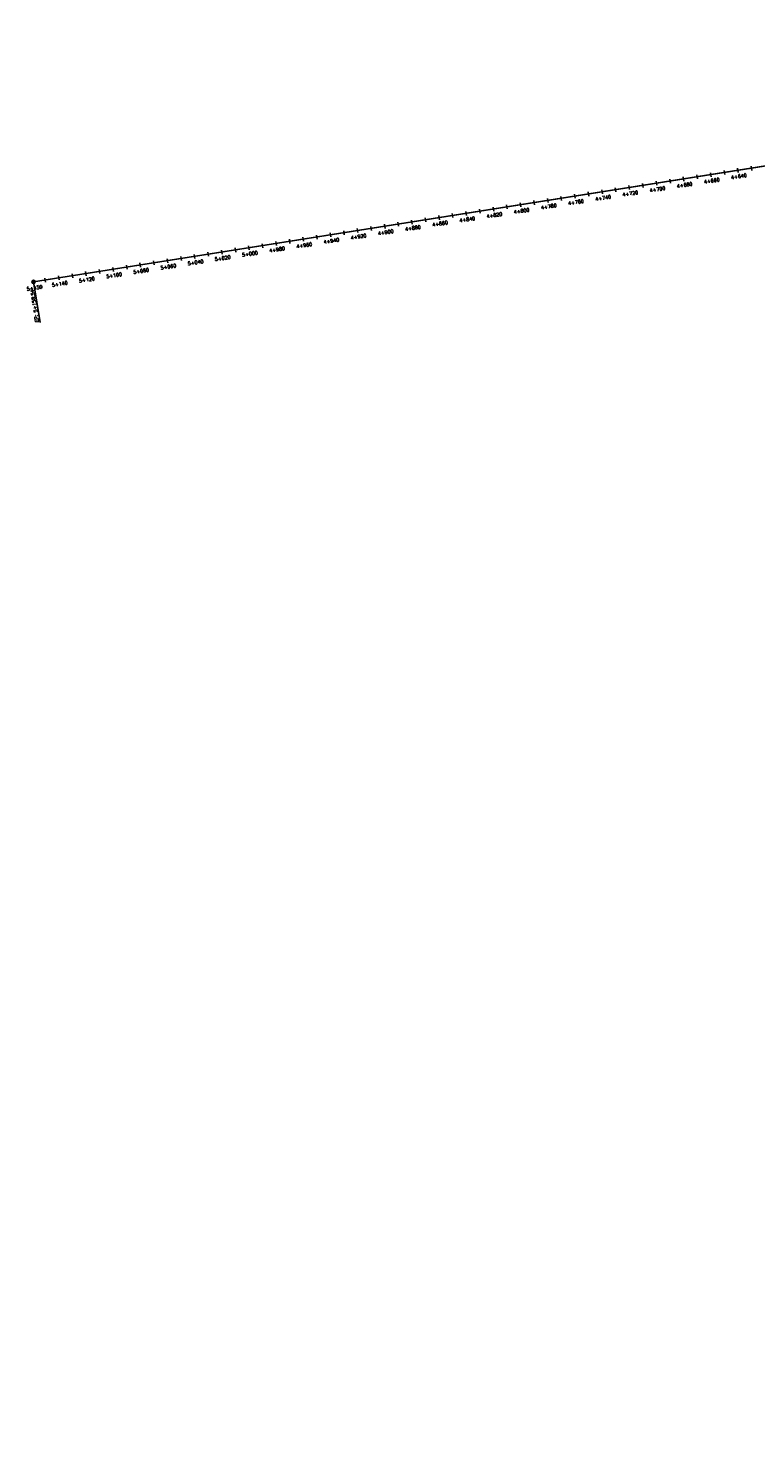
# Model space of a CAD drawing. Header units: metres. Extents: x 1075226 to 1080109, y 1572445 to 1573471.
# Tile 1 of 10: x 1075226 to 1075755, y 1572445 to 1573471. Entities that reach past the tile are written whole.
import ezdxf

# ---------------------------------------------------------------- set-up
doc = ezdxf.new("R2010")
doc.units = ezdxf.units.M
for name, color, linetype in [('C-ROAD-CNTR-N', 92, 'Continuous'), ('C-ROAD-STAN', 11, 'Continuous'), ('C-ROAD-STAN-MAJR', 11, 'Continuous'), ('C-ROAD-STAN-MINR', 11, 'Continuous')]:
    doc.layers.add(name, color=color, linetype=linetype)
doc.styles.get("Standard").update_dxf_attribs({"font": 'simplex.shx'})

# ---------------------------------------------------------------- blocks, each defined once
blk = doc.blocks.new('AeccTickLine')
blk.add_line((0, -0.5), (0, 0.5))
blk = doc.blocks.new('AeccTickCircle')
blk.add_circle((0, 0), 1)

msp = doc.modelspace()

# ---------------------------------------------------------------- linework, layer by layer
at = {"flags": 128}
msp.add_lwpolyline([(1080096, 1573338.1), (1078176.5, 1572444.8), (1076394.5, 1573470.9), (1075229.4, 1573286.5)], dxfattribs=at)
at = {"layer": 'C-ROAD-CNTR-N', "color": 92, "linetype": 'Continuous', "lineweight": -3, "flags": 128}
msp.add_lwpolyline([(1080096, 1573338.1), (1079024.1, 1572839.2, -0.244193), (1077366.4, 1572911.3), (1076945.8, 1573153.5, 0.171517), (1075766.2, 1573371.5), (1075229.4, 1573286.5)], format="xyb", dxfattribs=at)
at = {"layer": 'C-ROAD-STAN', "color": 11, "linetype": 'Continuous', "lineweight": -3}
msp.add_line((1075229.4, 1573286.5), (1075234.1, 1573256.9), dxfattribs=at)

# ---------------------------------------------------------------- block references
at = {"layer": 'C-ROAD-STAN', "color": 11, "linetype": 'Continuous', "lineweight": -3, "xscale": 1.25, "yscale": 1.25, "zscale": 1.25, "rotation": 188.9952043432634}
msp.add_blockref('AeccTickCircle', (1075229.4, 1573286.5), dxfattribs=at)
at = {"layer": 'C-ROAD-STAN-MAJR', "color": 11, "linetype": 'Continuous', "lineweight": -3, "xscale": 3, "yscale": 3, "zscale": 3, "rotation": 188.9952043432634}
for p in [(1075741.5, 1573367.6), (1075682.3, 1573358.2), (1075702, 1573361.3), (1075721.8, 1573364.4), (1075603.3, 1573345.7), (1075623, 1573348.8), (1075642.8, 1573351.9), (1075662.5, 1573355.1), (1075544, 1573336.3), (1075563.8, 1573339.4), (1075583.5, 1573342.5), (1075484.7, 1573326.9), (1075504.5, 1573330), (1075524.2, 1573333.2), (1075405.7, 1573314.4), (1075425.5, 1573317.5), (1075445.2, 1573320.7), (1075465, 1573323.8), (1075346.5, 1573305), (1075366.2, 1573308.1), (1075386, 1573311.3), (1075287.2, 1573295.6), (1075307, 1573298.8), (1075326.7, 1573301.9), (1075229.4, 1573286.5), (1075247.7, 1573289.4), (1075267.4, 1573292.5)]:
    msp.add_blockref('AeccTickLine', p, dxfattribs=at)
at = {"layer": 'C-ROAD-STAN-MINR', "color": 11, "linetype": 'Continuous', "lineweight": -3, "xscale": 3, "yscale": 3, "zscale": 3, "rotation": 188.9952043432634}
for p in [(1075731.7, 1573366), (1075751.4, 1573369.1), (1075672.4, 1573356.6), (1075692.2, 1573359.7), (1075711.9, 1573362.9), (1075613.1, 1573347.2), (1075632.9, 1573350.4), (1075652.6, 1573353.5), (1075534.1, 1573334.7), (1075553.9, 1573337.9), (1075573.6, 1573341), (1075593.4, 1573344.1), (1075474.9, 1573325.3), (1075494.6, 1573328.5), (1075514.4, 1573331.6), (1075415.6, 1573316), (1075435.4, 1573319.1), (1075455.1, 1573322.2), (1075356.3, 1573306.6), (1075376.1, 1573309.7), (1075395.8, 1573312.8), (1075277.3, 1573294.1), (1075297.1, 1573297.2), (1075316.8, 1573300.3), (1075336.6, 1573303.5), (1075237.8, 1573287.8), (1075257.6, 1573290.9)]:
    msp.add_blockref('AeccTickLine', p, dxfattribs=at)

# ---------------------------------------------------------------- texts
at = {"layer": 'C-ROAD-STAN', "color": 11, "linetype": 'Continuous', "lineweight": -3, "insert": (1075233.3, 1573257.4), "char_height": 2.54, "attachment_point": 7, "rotation": 98.9952}
msp.add_mtext('EP: 5+158.54', dxfattribs=at)
at = {"layer": 'C-ROAD-STAN-MAJR', "color": 11, "linetype": 'Continuous', "lineweight": -3, "char_height": 2.54, "attachment_point": 2, "rotation": 8.9952}
for s, insert in [('4+680', (1075702.5, 1573358.2)), ('4+660', (1075722.3, 1573361.3)), ('4+640', (1075742, 1573364.5)), ('4+760', (1075623.5, 1573345.7)), ('4+740', (1075643.3, 1573348.8)), ('4+720', (1075663, 1573352)), ('4+700', (1075682.8, 1573355.1)), ('4+820', (1075564.2, 1573336.3)), ('4+800', (1075584, 1573339.4)), ('4+780', (1075603.8, 1573342.6)), ('4+880', (1075505, 1573326.9)), ('4+860', (1075524.7, 1573330.1)), ('4+840', (1075544.5, 1573333.2)), ('4+940', (1075445.7, 1573317.6)), ('4+920', (1075465.5, 1573320.7)), ('4+900', (1075485.2, 1573323.8)), ('5+020', (1075366.7, 1573305)), ('5+000', (1075386.5, 1573308.2)), ('4+980', (1075406.2, 1573311.3)), ('4+960', (1075426, 1573314.4)), ('5+080', (1075307.4, 1573295.7)), ('5+060', (1075327.2, 1573298.8)), ('5+040', (1075347, 1573301.9)), ('5+140', (1075248.2, 1573286.3)), ('5+120', (1075267.9, 1573289.4)), ('5+100', (1075287.7, 1573292.5)), ('5+159', (1075229.9, 1573283.4))]:
    msp.add_mtext(s, dxfattribs=dict(at, insert=insert))

doc.saveas('drawing.dxf')
